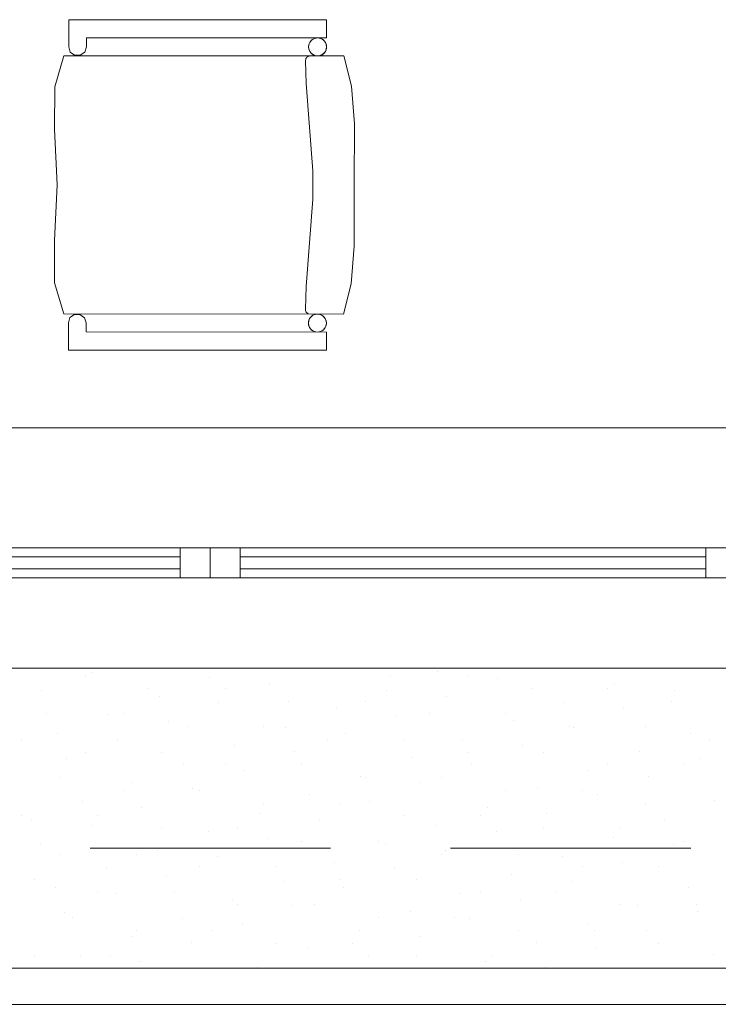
# Model space of a CAD drawing. Header units: inches. Extents: x 382808 to 408593, y -18409 to -9482.
# Tile 3 of 88: x 398599 to 398715, y -17359 to -17195. Entities that reach past the tile are written whole.
import ezdxf

# ---------------------------------------------------------------- set-up
doc = ezdxf.new("R2010")
doc.units = ezdxf.units.IN
doc.header["$LTSCALE"] = 2
doc.header["$MEASUREMENT"] = 0
doc.linetypes.add('Przerywana drobna', pattern=[30, 20, -10])
for name, color, linetype, lineweight in [('!trzpienie_Nr_pióra__6', 161, 'CONTINUOUS', 18), ('CIENKA_Nr_pióra__23', 212, 'CONTINUOUS', 18), ('Konstrukcje specjalne_Nr_pióra__6', 161, 'CONTINUOUS', 18), ('Okna ARCHICADa_Nr_pióra__8', 133, 'CONTINUOUS', 13), ('Ściany zewnętrzne_Nr_pióra__6', 161, 'CONTINUOUS', 18), ('Ściany zewnętrzne_Nr_pióra__8', 133, 'CONTINUOUS', 13)]:
    doc.layers.add(name, color=color, linetype=linetype, lineweight=lineweight)

msp = doc.modelspace()

# ---------------------------------------------------------------- linework, layer by layer
at = {"layer": '!trzpienie_Nr_pióra__6', "color": 7, "linetype": 'Continuous', "lineweight": 0}
for p, q in [((398609.79, -17304.13), (398609.79, -17304.13)), ((398611.05, -17303.52), (398611.05, -17303.52)), ((398660.71, -17304.13), (398660.71, -17304.13)), ((398668.5, -17303.47), (398668.5, -17303.47)), ((398673.43, -17304.13), (398673.43, -17304.13)), ((398630.57, -17304.51), (398630.57, -17304.51)), ((398640.53, -17305.56), (398640.53, -17305.56)), ((398678.46, -17304.53), (398678.46, -17304.53)), ((398697.97, -17305.51), (398697.97, -17305.51)), ((398602.59, -17306.6), (398602.59, -17306.6)), ((398620.4, -17306.25), (398620.4, -17306.25)), ((398622.11, -17307.59), (398622.11, -17307.59)), ((398633.13, -17306.25), (398633.13, -17306.25)), ((398660.04, -17306.55), (398660.04, -17306.55)), ((398670, -17307.61), (398670, -17307.61)), ((398684.04, -17306.25), (398684.04, -17306.25)), ((398696.77, -17306.25), (398696.77, -17306.25)), ((398707.94, -17306.57), (398707.94, -17306.57)), ((398632.07, -17308.64), (398632.07, -17308.64)), ((398643.74, -17308.37), (398643.74, -17308.37)), ((398656.46, -17308.37), (398656.46, -17308.37)), ((398689.52, -17308.59), (398689.52, -17308.59)), ((398707.38, -17308.37), (398707.38, -17308.37)), ((398603.43, -17310.49), (398603.43, -17310.49)), ((398613.65, -17310.66), (398613.65, -17310.66)), ((398616.16, -17310.49), (398616.16, -17310.49)), ((398651.58, -17309.63), (398651.58, -17309.63)), ((398661.55, -17310.68), (398661.55, -17310.68)), ((398667.07, -17310.49), (398667.07, -17310.49)), ((398679.8, -17310.49), (398679.8, -17310.49)), ((398699.48, -17309.65), (398699.48, -17309.65)), ((398623.61, -17311.72), (398623.61, -17311.72)), ((398681.06, -17311.67), (398681.06, -17311.67)), ((398605.19, -17313.74), (398605.19, -17313.74)), ((398626.77, -17312.62), (398626.77, -17312.62)), ((398639.49, -17312.62), (398639.49, -17312.62)), ((398643.13, -17312.71), (398643.13, -17312.71)), ((398653.09, -17313.76), (398653.09, -17313.76)), ((398690.4, -17312.62), (398690.4, -17312.62)), ((398691.02, -17312.73), (398691.02, -17312.73)), ((398703.13, -17312.62), (398703.13, -17312.62)), ((398710.54, -17313.71), (398710.54, -17313.71)), ((398599.19, -17314.74), (398599.19, -17314.74)), ((398615.16, -17314.8), (398615.16, -17314.8)), ((398634.67, -17315.78), (398634.67, -17315.78)), ((398650.1, -17314.74), (398650.1, -17314.74)), ((398662.83, -17314.74), (398662.83, -17314.74)), ((398672.6, -17314.75), (398672.6, -17314.75)), ((398682.56, -17315.8), (398682.56, -17315.8)), ((398713.74, -17314.74), (398713.74, -17314.74)), ((398609.79, -17316.86), (398609.79, -17316.86)), ((398622.52, -17316.86), (398622.52, -17316.86)), ((398644.63, -17316.84), (398644.63, -17316.84)), ((398673.43, -17316.86), (398673.43, -17316.86)), ((398686.16, -17316.86), (398686.16, -17316.86)), ((398702.08, -17316.79), (398702.08, -17316.79)), ((398606.7, -17317.88), (398606.7, -17317.88)), ((398626.21, -17318.86), (398626.21, -17318.86)), ((398633.13, -17318.98), (398633.13, -17318.98)), ((398645.86, -17318.98), (398645.86, -17318.98)), ((398664.15, -17317.83), (398664.15, -17317.83)), ((398674.11, -17318.88), (398674.11, -17318.88)), ((398696.77, -17318.98), (398696.77, -17318.98)), ((398709.5, -17318.98), (398709.5, -17318.98)), ((398712.04, -17317.85), (398712.04, -17317.85)), ((398636.17, -17319.92), (398636.17, -17319.92)), ((398693.62, -17319.87), (398693.62, -17319.87)), ((398605.55, -17321.1), (398605.55, -17321.1)), ((398617.75, -17321.94), (398617.75, -17321.94)), ((398655.69, -17320.9), (398655.69, -17320.9)), ((398656.46, -17321.1), (398656.46, -17321.1)), ((398665.65, -17321.96), (398665.65, -17321.96)), ((398669.19, -17321.1), (398669.19, -17321.1)), ((398703.58, -17320.92), (398703.58, -17320.92)), ((398616.16, -17323.22), (398616.16, -17323.22)), ((398627.72, -17323), (398627.72, -17323)), ((398628.89, -17323.22), (398628.89, -17323.22)), ((398647.23, -17323.98), (398647.23, -17323.98)), ((398679.8, -17323.22), (398679.8, -17323.22)), ((398685.16, -17322.95), (398685.16, -17322.95)), ((398692.53, -17323.22), (398692.53, -17323.22)), ((398695.13, -17324), (398695.13, -17324)), ((398609.3, -17325.02), (398609.3, -17325.02)), ((398639.49, -17325.34), (398639.49, -17325.34)), ((398652.22, -17325.34), (398652.22, -17325.34)), ((398657.19, -17325.04), (398657.19, -17325.04)), ((398703.13, -17325.34), (398703.13, -17325.34)), ((398714.64, -17324.99), (398714.64, -17324.99)), ((398619.26, -17326.08), (398619.26, -17326.08)), ((398638.77, -17327.06), (398638.77, -17327.06)), ((398676.71, -17326.02), (398676.71, -17326.02)), ((398686.67, -17327.08), (398686.67, -17327.08)), ((398599.19, -17327.47), (398599.19, -17327.47)), ((398600.84, -17328.1), (398600.84, -17328.1)), ((398611.92, -17327.47), (398611.92, -17327.47)), ((398648.74, -17328.12), (398648.74, -17328.12)), ((398662.83, -17327.47), (398662.83, -17327.47)), ((398675.56, -17327.47), (398675.56, -17327.47)), ((398706.18, -17328.07), (398706.18, -17328.07)), ((398610.8, -17329.15), (398610.8, -17329.15)), ((398622.52, -17329.59), (398622.52, -17329.59)), ((398630.32, -17330.14), (398630.32, -17330.14)), ((398635.25, -17329.59), (398635.25, -17329.59)), ((398668.25, -17329.1), (398668.25, -17329.1)), ((398678.21, -17330.16), (398678.21, -17330.16)), ((398686.16, -17329.59), (398686.16, -17329.59)), ((398698.89, -17329.59), (398698.89, -17329.59)), ((398640.28, -17331.2), (398640.28, -17331.2)), ((398645.86, -17331.71), (398645.86, -17331.71)), ((398658.58, -17331.71), (398658.58, -17331.71)), ((398659.79, -17332.18), (398659.79, -17332.18)), ((398697.73, -17331.14), (398697.73, -17331.14)), ((398707.69, -17332.2), (398707.69, -17332.2)), ((398709.5, -17331.71), (398709.5, -17331.71)), ((398602.35, -17332.23), (398602.35, -17332.23)), ((398605.55, -17333.83), (398605.55, -17333.83)), ((398618.28, -17333.83), (398618.28, -17333.83)), ((398621.86, -17333.22), (398621.86, -17333.22)), ((398669.19, -17333.83), (398669.19, -17333.83)), ((398669.75, -17333.24), (398669.75, -17333.24)), ((398681.92, -17333.83), (398681.92, -17333.83)), ((398631.82, -17334.27), (398631.82, -17334.27)), ((398651.34, -17335.26), (398651.34, -17335.26)), ((398689.27, -17334.22), (398689.27, -17334.22)), ((398699.23, -17335.28), (398699.23, -17335.28)), ((398613.4, -17336.3), (398613.4, -17336.3)), ((398628.89, -17335.95), (398628.89, -17335.95)), ((398641.61, -17335.95), (398641.61, -17335.95)), ((398661.3, -17336.32), (398661.3, -17336.32)), ((398692.53, -17335.95), (398692.53, -17335.95)), ((398705.25, -17335.95), (398705.25, -17335.95)), ((398601.31, -17338.07), (398601.31, -17338.07)), ((398623.36, -17337.35), (398623.36, -17337.35)), ((398642.88, -17338.34), (398642.88, -17338.34)), ((398652.22, -17338.07), (398652.22, -17338.07)), ((398664.95, -17338.07), (398664.95, -17338.07)), ((398680.81, -17337.3), (398680.81, -17337.3)), ((398690.77, -17338.36), (398690.77, -17338.36)), ((398604.94, -17339.37), (398604.94, -17339.37)), ((398611.92, -17340.19), (398611.92, -17340.19)), ((398624.64, -17340.19), (398624.64, -17340.19)), ((398652.84, -17339.39), (398652.84, -17339.39)), ((398672.35, -17340.38), (398672.35, -17340.38)), ((398675.56, -17340.19), (398675.56, -17340.19)), ((398688.28, -17340.19), (398688.28, -17340.19)), ((398710.29, -17339.34), (398710.29, -17339.34)), ((398614.91, -17340.43), (398614.91, -17340.43)), ((398634.42, -17341.42), (398634.42, -17341.42)), ((398682.32, -17341.44), (398682.32, -17341.44)), ((398606.45, -17343.51), (398606.45, -17343.51)), ((398635.25, -17342.31), (398635.25, -17342.31)), ((398644.38, -17342.47), (398644.38, -17342.47)), ((398647.98, -17342.31), (398647.98, -17342.31)), ((398663.9, -17343.46), (398663.9, -17343.46)), ((398698.89, -17342.31), (398698.89, -17342.31)), ((398701.83, -17342.42), (398701.83, -17342.42)), ((398711.62, -17342.31), (398711.62, -17342.31)), ((398711.79, -17343.48), (398711.79, -17343.48)), ((398607.67, -17344.44), (398607.67, -17344.44)), ((398625.96, -17344.49), (398625.96, -17344.49)), ((398658.58, -17344.44), (398658.58, -17344.44)), ((398671.31, -17344.44), (398671.31, -17344.44)), ((398673.86, -17344.51), (398673.86, -17344.51)), ((398618.28, -17346.56), (398618.28, -17346.56)), ((398631.01, -17346.56), (398631.01, -17346.56)), ((398635.93, -17345.55), (398635.93, -17345.55)), ((398655.44, -17346.54), (398655.44, -17346.54)), ((398681.92, -17346.56), (398681.92, -17346.56)), ((398693.37, -17345.5), (398693.37, -17345.5)), ((398694.65, -17346.56), (398694.65, -17346.56)), ((398703.33, -17346.56), (398703.33, -17346.56)), ((398617.51, -17347.57), (398617.51, -17347.57)), ((398665.4, -17347.59), (398665.4, -17347.59)), ((398684.92, -17348.58), (398684.92, -17348.58)), ((398627.47, -17348.63), (398627.47, -17348.63)), ((398641.61, -17348.68), (398641.61, -17348.68)), ((398646.98, -17349.61), (398646.98, -17349.61)), ((398654.34, -17348.68), (398654.34, -17348.68)), ((398694.88, -17349.63), (398694.88, -17349.63)), ((398705.25, -17348.68), (398705.25, -17348.68)), ((398601.31, -17350.8), (398601.31, -17350.8)), ((398609.05, -17350.65), (398609.05, -17350.65)), ((398614.04, -17350.8), (398614.04, -17350.8)), ((398619.01, -17351.71), (398619.01, -17351.71)), ((398656.94, -17350.67), (398656.94, -17350.67)), ((398664.95, -17350.8), (398664.95, -17350.8)), ((398676.46, -17351.66), (398676.46, -17351.66)), ((398677.68, -17350.8), (398677.68, -17350.8)), ((398714.39, -17350.62), (398714.39, -17350.62)), ((398638.52, -17352.69), (398638.52, -17352.69)), ((398686.42, -17352.71), (398686.42, -17352.71))]:
    msp.add_line(p, q, dxfattribs=at)
at = {"layer": 'CIENKA_Nr_pióra__23', "color": 7, "linetype": 'Przerywana drobna', "lineweight": 0}
msp.add_line((398950.64, -17332.86), (398401.64, -17332.86), dxfattribs=at)
at = {"layer": 'Konstrukcje specjalne_Nr_pióra__6', "color": 7, "linetype": 'Continuous', "lineweight": 0}
for p, q in [((398607.07, -17194.9), (398607.07, -17199.4)), ((398650, -17194.92), (398607.07, -17194.9)), ((398607.07, -17194.9), (398607.07, -17199.4)), ((398650, -17194.92), (398607.07, -17194.9)), ((398650, -17197.92), (398650, -17194.92)), ((398650, -17197.92), (398650, -17194.92)), ((398607.07, -17199.4), (398607.3, -17200.28)), ((398607.07, -17199.4), (398607.3, -17200.28)), ((398609.73, -17200.28), (398610.02, -17199.4)), ((398609.73, -17200.28), (398610.02, -17199.4)), ((398610.02, -17199.4), (398610.02, -17197.9)), ((398610.02, -17197.9), (398650, -17197.92)), ((398610.02, -17199.4), (398610.02, -17197.9)), ((398610.02, -17197.9), (398650, -17197.92)), ((398647.03, -17199.16), (398647, -17199.42)), ((398647, -17199.42), (398647.03, -17199.68)), ((398647.09, -17198.91), (398647.03, -17199.16)), ((398647.2, -17198.67), (398647.09, -17198.91)), ((398647.35, -17198.46), (398647.2, -17198.67)), ((398647.54, -17198.27), (398647.35, -17198.46)), ((398647.75, -17198.12), (398647.54, -17198.27)), ((398647.99, -17198.01), (398647.75, -17198.12)), ((398648.24, -17197.95), (398647.99, -17198.01)), ((398648.5, -17197.92), (398648.24, -17197.95)), ((398648.76, -17197.95), (398648.5, -17197.92)), ((398649.02, -17198.01), (398648.76, -17197.95)), ((398649.25, -17198.12), (398649.02, -17198.01)), ((398649.47, -17198.27), (398649.25, -17198.12)), ((398649.65, -17198.46), (398649.47, -17198.27)), ((398649.8, -17198.67), (398649.65, -17198.46)), ((398649.91, -17198.91), (398649.8, -17198.67)), ((398649.98, -17199.16), (398649.91, -17198.91)), ((398650, -17199.42), (398649.98, -17199.16)), ((398606.28, -17200.89), (398604.75, -17206.09)), ((398606.28, -17200.89), (398604.75, -17206.09)), ((398652.86, -17200.93), (398606.28, -17200.89)), ((398652.86, -17200.93), (398606.28, -17200.89)), ((398607.3, -17200.28), (398608.05, -17200.82)), ((398607.3, -17200.28), (398608.05, -17200.82)), ((398608.05, -17200.82), (398608.98, -17200.82)), ((398608.05, -17200.82), (398608.98, -17200.82)), ((398608.98, -17200.82), (398609.73, -17200.28)), ((398608.98, -17200.82), (398609.73, -17200.28)), ((398646.84, -17201.06), (398646.96, -17200.99)), ((398646.96, -17200.99), (398647.09, -17200.95)), ((398647.03, -17199.68), (398647.09, -17199.94)), ((398647.09, -17199.94), (398647.2, -17200.17)), ((398647.09, -17200.95), (398647.23, -17200.92)), ((398647.2, -17200.17), (398647.35, -17200.39)), ((398647.35, -17200.39), (398647.54, -17200.57)), ((398647.54, -17200.57), (398647.75, -17200.72)), ((398647.75, -17200.72), (398647.99, -17200.83)), ((398647.99, -17200.83), (398648.24, -17200.9)), ((398648.24, -17200.9), (398648.5, -17200.92)), ((398648.5, -17200.92), (398648.76, -17200.9)), ((398648.76, -17200.9), (398649.01, -17200.83)), ((398649.01, -17200.83), (398649.25, -17200.72)), ((398649.25, -17200.72), (398649.46, -17200.57)), ((398649.46, -17200.57), (398649.65, -17200.39)), ((398649.65, -17200.39), (398649.8, -17200.17)), ((398649.8, -17200.17), (398649.91, -17199.94)), ((398649.91, -17199.94), (398649.98, -17199.68)), ((398649.98, -17199.68), (398650, -17199.42)), ((398654.12, -17205.96), (398652.86, -17200.93)), ((398654.12, -17205.96), (398652.86, -17200.93)), ((398646.5, -17201.65), (398646.53, -17201.51)), ((398646.5, -17201.72), (398646.5, -17201.65)), ((398646.6, -17205.52), (398646.5, -17201.72)), ((398646.53, -17201.51), (398646.57, -17201.38)), ((398646.57, -17201.38), (398646.64, -17201.26)), ((398646.64, -17201.26), (398646.73, -17201.15)), ((398646.73, -17201.15), (398646.84, -17201.06)), ((398647.69, -17220.07), (398646.6, -17205.52)), ((398654.62, -17212.22), (398654.12, -17205.96)), ((398654.62, -17212.22), (398654.12, -17205.96)), ((398604.75, -17206.09), (398604.71, -17213.1)), ((398604.75, -17206.09), (398604.71, -17213.1)), ((398654.61, -17222.43), (398654.62, -17212.22)), ((398654.61, -17222.43), (398654.62, -17212.22)), ((398604.71, -17213.1), (398605.13, -17222.39)), ((398604.71, -17213.1), (398605.13, -17222.39)), ((398647.69, -17224.77), (398647.69, -17220.07)), ((398605.13, -17222.39), (398604.7, -17231.69)), ((398605.13, -17222.39), (398604.7, -17231.69)), ((398654.61, -17232.63), (398654.61, -17222.43)), ((398654.61, -17232.63), (398654.61, -17222.43)), ((398646.58, -17239.32), (398647.69, -17224.77)), ((398604.7, -17231.69), (398604.73, -17238.7)), ((398604.7, -17231.69), (398604.73, -17238.7)), ((398654.1, -17238.9), (398654.61, -17232.63)), ((398654.1, -17238.9), (398654.61, -17232.63)), ((398604.73, -17238.7), (398606.25, -17243.89)), ((398604.73, -17238.7), (398606.25, -17243.89)), ((398646.47, -17243.12), (398646.58, -17239.32)), ((398652.83, -17243.93), (398654.1, -17238.9)), ((398652.83, -17243.93), (398654.1, -17238.9)), ((398646.47, -17243.19), (398646.47, -17243.12)), ((398646.5, -17243.33), (398646.47, -17243.19)), ((398646.55, -17243.46), (398646.5, -17243.33)), ((398646.62, -17243.58), (398646.55, -17243.46)), ((398646.7, -17243.69), (398646.62, -17243.58)), ((398646.81, -17243.78), (398646.7, -17243.69)), ((398606.25, -17243.89), (398652.83, -17243.93)), ((398606.25, -17243.89), (398652.83, -17243.93)), ((398607.27, -17244.51), (398607.04, -17245.4)), ((398607.27, -17244.51), (398607.04, -17245.4)), ((398608.02, -17243.97), (398607.27, -17244.51)), ((398608.02, -17243.97), (398607.27, -17244.51)), ((398608.95, -17243.97), (398608.02, -17243.97)), ((398608.95, -17243.97), (398608.02, -17243.97)), ((398609.7, -17244.52), (398608.95, -17243.97)), ((398609.7, -17244.52), (398608.95, -17243.97)), ((398609.99, -17245.4), (398609.7, -17244.52)), ((398609.99, -17245.4), (398609.7, -17244.52)), ((398646.93, -17243.85), (398646.81, -17243.78)), ((398646.99, -17245.16), (398646.97, -17245.42)), ((398647.06, -17244.91), (398646.99, -17245.16)), ((398647.17, -17244.67), (398647.06, -17244.91)), ((398647.32, -17244.46), (398647.17, -17244.67)), ((398647.51, -17244.27), (398647.32, -17244.46)), ((398647.72, -17244.12), (398647.51, -17244.27)), ((398647.96, -17244.01), (398647.72, -17244.12)), ((398648.21, -17243.95), (398647.96, -17244.01)), ((398648.47, -17243.92), (398648.21, -17243.95)), ((398648.73, -17243.95), (398648.47, -17243.92)), ((398648.98, -17244.01), (398648.73, -17243.95)), ((398649.22, -17244.12), (398648.98, -17244.01)), ((398649.44, -17244.27), (398649.22, -17244.12)), ((398649.62, -17244.46), (398649.44, -17244.27)), ((398649.77, -17244.67), (398649.62, -17244.46)), ((398649.88, -17244.91), (398649.77, -17244.67)), ((398649.95, -17245.16), (398649.88, -17244.91)), ((398649.97, -17245.42), (398649.95, -17245.16)), ((398607.04, -17245.4), (398607.04, -17249.9)), ((398607.04, -17245.4), (398607.04, -17249.9)), ((398609.99, -17246.9), (398609.99, -17245.4)), ((398609.99, -17246.9), (398609.99, -17245.4)), ((398649.97, -17246.92), (398609.99, -17246.9)), ((398649.97, -17246.92), (398609.99, -17246.9)), ((398646.97, -17245.42), (398646.99, -17245.68)), ((398646.99, -17245.68), (398647.06, -17245.94)), ((398647.06, -17245.94), (398647.17, -17246.17)), ((398647.17, -17246.17), (398647.32, -17246.39)), ((398647.32, -17246.39), (398647.51, -17246.57)), ((398647.51, -17246.57), (398647.72, -17246.72)), ((398647.72, -17246.72), (398647.96, -17246.83)), ((398647.96, -17246.83), (398648.21, -17246.9)), ((398648.21, -17246.9), (398648.47, -17246.92)), ((398648.47, -17246.92), (398648.73, -17246.9)), ((398648.73, -17246.9), (398648.98, -17246.83)), ((398648.98, -17246.83), (398649.22, -17246.72)), ((398649.22, -17246.72), (398649.43, -17246.57)), ((398649.43, -17246.57), (398649.62, -17246.39)), ((398649.62, -17246.39), (398649.77, -17246.17)), ((398649.77, -17246.17), (398649.88, -17245.94)), ((398649.88, -17245.94), (398649.95, -17245.68)), ((398649.95, -17245.68), (398649.97, -17245.42)), ((398649.97, -17249.92), (398649.97, -17246.92)), ((398649.97, -17249.92), (398649.97, -17246.92)), ((398607.04, -17249.9), (398649.97, -17249.92)), ((398607.04, -17249.9), (398649.97, -17249.92))]:
    msp.add_line(p, q, dxfattribs=at)
for centre, start_param, end_param in [((398648.5, -17199.42), 4.712389, 7.853982), ((398648.5, -17199.42), 1.570796, 4.712389), ((398648.47, -17245.42), 4.712389, 7.853982), ((398648.47, -17245.42), 1.570796, 4.712389)]:
    msp.add_ellipse(centre, major_axis=(0, 1.5), ratio=0.9996, start_param=start_param, end_param=end_param, dxfattribs=at)
at = {"layer": 'Okna ARCHICADa_Nr_pióra__8', "color": 7, "linetype": 'Continuous', "lineweight": 0}
for p, q in [((398540.64, -17282.86), (398720.64, -17282.86)), ((398625.64, -17287.86), (398625.64, -17282.86)), ((398630.64, -17287.86), (398630.64, -17282.86)), ((398635.64, -17287.86), (398635.64, -17282.86)), ((398713.14, -17287.86), (398713.14, -17282.86)), ((398548.14, -17284.36), (398625.64, -17284.36)), ((398713.14, -17284.36), (398635.64, -17284.36)), ((398540.64, -17287.86), (398720.64, -17287.86)), ((398548.14, -17286.36), (398625.64, -17286.36)), ((398713.14, -17286.36), (398635.64, -17286.36))]:
    msp.add_line(p, q, dxfattribs=at)
at = {"layer": 'Ściany zewnętrzne_Nr_pióra__6', "color": 7, "linetype": 'Continuous', "lineweight": 0}
for p, q in [((398426.64, -17352.86), (398900.64, -17352.86)), ((398420.64, -17358.86), (398894.64, -17358.86))]:
    msp.add_line(p, q, dxfattribs=at)
at = {"layer": 'Ściany zewnętrzne_Nr_pióra__8', "color": 7, "linetype": 'Continuous', "lineweight": 0}
for p, q in [((398720.64, -17262.86), (398540.64, -17262.86)), ((398540.64, -17302.86), (398720.64, -17302.86))]:
    msp.add_line(p, q, dxfattribs=at)

doc.saveas('drawing.dxf')
